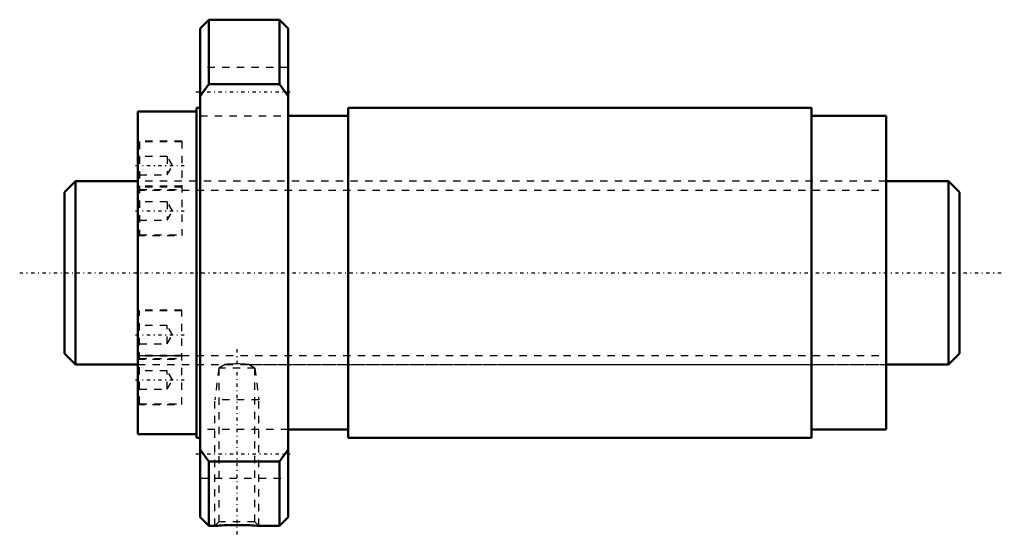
# Model space of a CAD drawing. Header units: millimetres. Extents: x -16 to 118, y -36 to 34.
import ezdxf

# ---------------------------------------------------------------- set-up
doc = ezdxf.new("R2010")
doc.units = ezdxf.units.MM
doc.linetypes.add('Center', pattern=[1.5, 0.45, -0.5, 0.05, -0.5])
doc.linetypes.add('Dashed', pattern=[2, 1, -1])
for name, color, linetype, lineweight in [('2d ConnectionPoints', 7, 'Continuous', 50), ('AM_0', 7, 'Continuous', 50), ('AM_5', 3, 'Continuous', 25), ('AM_7', 7, 'Center', 25), ('AM_9', 6, 'Dashed', 25)]:
    doc.layers.add(name, color=color, linetype=linetype, lineweight=lineweight)

# ---------------------------------------------------------------- blocks, each defined once
blk = doc.blocks.new('1_RR0130WGF2550_3Nut_0_in_WGF2550_3G1_122LC3_0_13_0_0_0')
at = {"layer": 'AM_0'}
for p, q in [((9.7, 34.5), (8.5, 33.3)), ((19.3, 34.5), (9.7, 34.5)), ((9.7, 34.5), (9.7, 25.71)), ((20.5, 33.3), (19.3, 34.5)), ((19.3, 34.5), (19.3, 25.71)), ((8.5, 33.3), (8.5, -33.3)), ((20.5, 33.3), (20.5, -33.3)), ((9.7, 25.71), (8.5, 24.08)), ((19.3, 25.71), (9.7, 25.71)), ((20.5, 24.08), (19.3, 25.71)), ((8, 22), (0, 22)), ((0, 22), (0, -22)), ((8.5, 22.5), (8, 22.5)), ((8, 22.5), (8, -22.5)), ((91.81, 22.5), (28.65, 22.5)), ((28.65, 22.5), (28.65, -22.5)), ((91.81, 22.5), (91.81, -22.5)), ((28.65, 21.38), (20.5, 21.38)), ((102, 21.38), (91.81, 21.38)), ((102, 21.38), (102, -21.38)), ((20.5, -21.38), (28.65, -21.38)), ((91.81, -21.38), (102, -21.38)), ((0, -22), (8, -22)), ((8, -22.5), (8.5, -22.5)), ((28.65, -22.5), (91.81, -22.5)), ((8.5, -24.08), (9.7, -25.71)), ((19.3, -25.71), (20.5, -24.08)), ((9.7, -25.71), (9.7, -34.5)), ((9.7, -25.71), (19.3, -25.71)), ((19.3, -25.71), (19.3, -34.5)), ((8.5, -33.3), (9.7, -34.5)), ((19.3, -34.5), (20.5, -33.3)), ((9.7, -34.5), (10.5, -34.5)), ((16.49, -34.5), (19.3, -34.5))]:
    blk.add_line(p, q, dxfattribs=at)
blk.add_lwpolyline([(10.5, -34.5), (10.54, -34.5), (10.65, -34.49), (10.84, -34.47), (11.1, -34.46), (11.42, -34.44), (11.8, -34.42), (12.23, -34.4), (12.7, -34.39), (13.21, -34.38), (13.72, -34.38), (14.24, -34.39), (14.73, -34.4), (15.2, -34.42), (15.59, -34.44), (15.94, -34.46), (16.2, -34.48), (16.39, -34.49), (16.48, -34.5), (16.5, -34.5)], dxfattribs=at)
at = {"layer": 'AM_5', "linetype": 'Dashed'}
for p, q in [((11.04, -13), (10.5, -17.3)), ((15.96, -13), (16.5, -17.3)), ((16.5, -17.3), (10.5, -17.3)), ((10.5, -34.5), (10.5, -17.3)), ((16.5, -34.5), (16.5, -17.3))]:
    blk.add_line(p, q, dxfattribs=at)
at = {"layer": 'AM_7'}
for p, q in [((7.9, 24.68), (21.1, 24.68)), ((-0.3, 14.61), (6.3, 14.61)), ((-0.3, 8.44), (6.3, 8.44)), ((-0.3, -8.44), (6.3, -8.44)), ((13.5, -10.43), (13.5, -35.65)), ((-0.3, -14.61), (6.3, -14.61)), ((7.9, -24.68), (21.1, -24.68))]:
    blk.add_line(p, q, dxfattribs=at)
at = {"layer": 'AM_9'}
for p, q in [((20.5, 27.98), (8.5, 27.98)), ((8.5, 21.38), (20.5, 21.38)), ((6, 17.96), (0, 17.96)), ((6, 17.86), (0.25, 17.86)), ((0.25, 17.86), (0.25, 5.19)), ((6, 17.96), (6, 5.09)), ((0.25, 15.86), (0, 16.11)), ((4, 15.86), (0.25, 15.86)), ((4.72, 14.61), (4, 15.86)), ((4, 15.86), (4, 13.36)), ((4, 13.36), (4.72, 14.61)), ((0, 13.11), (0.25, 13.36)), ((102, 12.5), (0, 12.5)), ((0.25, 13.36), (4, 13.36)), ((6, 11.79), (0, 11.79)), ((0, 11.26), (6, 11.26)), ((6, 11.69), (0.25, 11.69)), ((0.25, 11.36), (6, 11.36)), ((0.25, 9.69), (0, 9.94)), ((4, 9.69), (0.25, 9.69)), ((4.72, 8.44), (4, 9.69)), ((4, 9.69), (4, 7.19)), ((4, 7.19), (4.72, 8.44)), ((0, 6.94), (0.25, 7.19)), ((0.25, 7.19), (4, 7.19)), ((0, 5.09), (6, 5.09)), ((0.25, 5.19), (6, 5.19)), ((6, -5.09), (0, -5.09)), ((6, -5.19), (0.25, -5.19)), ((0.25, -17.86), (0.25, -5.19)), ((6, -17.96), (6, -5.09)), ((0.25, -7.19), (0, -6.94)), ((4, -7.19), (0.25, -7.19)), ((4, -9.69), (4, -7.19)), ((4.72, -8.44), (4, -7.19)), ((4, -9.69), (4.72, -8.44)), ((0, -9.94), (0.25, -9.69)), ((0.25, -9.69), (4, -9.69)), ((6, -11.26), (0, -11.26)), ((0, -11.79), (6, -11.79)), ((6, -11.36), (0.25, -11.36)), ((0.25, -11.69), (6, -11.69)), ((0, -12.5), (11.91, -12.5)), ((0.25, -13.36), (0, -13.11)), ((4, -13.36), (0.25, -13.36)), ((4.72, -14.61), (4, -13.36)), ((4, -15.86), (4, -13.36)), ((11.91, -12.5), (11.04, -13)), ((11.04, -13), (11.04, -33.96)), ((15.96, -13), (11.04, -13)), ((11.97, -12.49), (12.14, -12.48)), ((15.07, -12.5), (102, -12.5)), ((15.96, -13), (15.08, -12.49)), ((15.96, -33.96), (15.96, -13)), ((4, -15.86), (4.72, -14.61)), ((0, -16.11), (0.25, -15.86)), ((0.25, -15.86), (4, -15.86)), ((0, -17.96), (6, -17.96)), ((0.25, -17.86), (6, -17.86)), ((20.5, -21.38), (8.5, -21.38)), ((8.5, -27.98), (20.5, -27.98)), ((11.04, -33.96), (10.5, -34.5)), ((15.96, -33.96), (11.04, -33.96)), ((16.5, -34.5), (15.96, -33.96))]:
    blk.add_line(p, q, dxfattribs=at)
blk.add_lwpolyline([(15.09, -12.5), (15.08, -12.5), (14.95, -12.49), (14.69, -12.46), (14.3, -12.44), (13.8, -12.42), (13.23, -12.42), (12.68, -12.44), (12.45, -12.45), (12.24, -12.47), (11.98, -12.49), (11.91, -12.5)], dxfattribs=at)
for centre, start, end in [((0.25, 17.61), 90, 180), ((0.25, 11.44), 90, 180), ((0.25, 11.61), 180, 270), ((0.25, 5.44), 180, 270), ((0.25, -5.44), 90, 180), ((0.25, -11.61), 90, 180), ((0.25, -11.44), 180, 270), ((0.25, -17.61), 180, 270)]:
    blk.add_arc(centre, 0.25, start, end, dxfattribs=at)
blk = doc.blocks.new('2_0130WGF2550_30Shaft_0_in_WGF2550_3G1_122LC3_0_13_0_0_0')
at = {"layer": 'AM_0'}
for p, q in [((-8.5, 12.5), (-10, 11)), ((0, 12.5), (-8.5, 12.5)), ((-8.5, 12.5), (-8.5, -12.5)), ((110.5, 12.5), (102, 12.5)), ((112, 11), (110.5, 12.5)), ((110.5, 12.5), (110.5, -12.5)), ((-10, 11), (-10, -11)), ((112, 11), (112, -11)), ((-10, -11), (-8.5, -12.5)), ((110.5, -12.5), (112, -11)), ((-8.5, -12.5), (0, -12.5)), ((102, -12.5), (110.5, -12.5))]:
    blk.add_line(p, q, dxfattribs=at)
at = {"layer": 'AM_5', "linetype": 'Dashed'}
for p, q in [((0, 11.273), (102, 11.273)), ((0, -11.273), (102, -11.273))]:
    blk.add_line(p, q, dxfattribs=at)
at = {"layer": 'AM_7'}
blk.add_line((-16.1, 0), (118.1, 0), dxfattribs=at)
at = {"layer": 'AM_9'}
for p, q in [((102, 12.5), (0, 12.5)), ((0, -12.5), (102, -12.5))]:
    blk.add_line(p, q, dxfattribs=at)

msp = doc.modelspace()

# ---------------------------------------------------------------- linework, layer by layer
at = {"layer": '2d ConnectionPoints'}
msp.add_point((0, 0), dxfattribs=at)

# ---------------------------------------------------------------- block references
for name in ['1_RR0130WGF2550_3Nut_0_in_WGF2550_3G1_122LC3_0_13_0_0_0', '2_0130WGF2550_30Shaft_0_in_WGF2550_3G1_122LC3_0_13_0_0_0']:
    msp.add_blockref(name, (0, 0))

doc.saveas('drawing.dxf')
